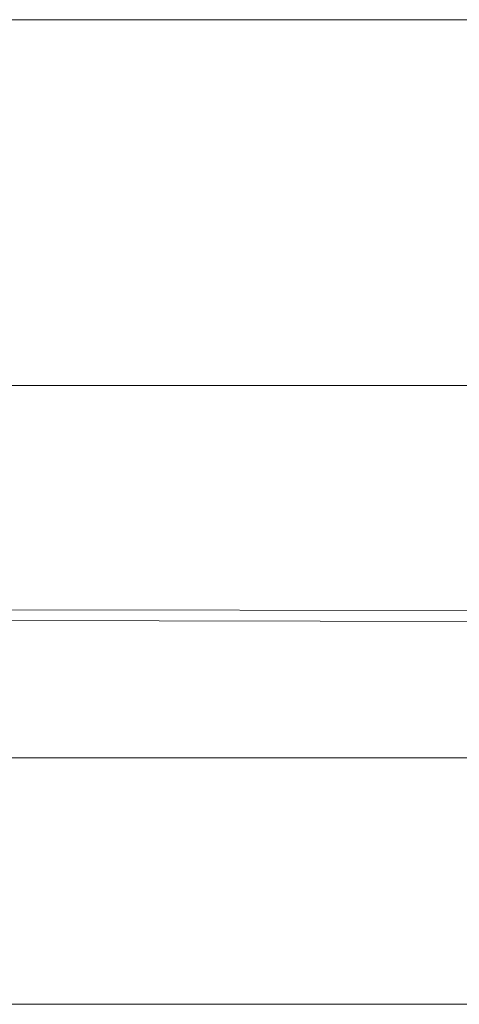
# Model space of a CAD drawing. Header units: millimetres. Extents: x -9409 to 0, y -5353 to 3057.
# Tile 178 of 256: x -4599 to -4353, y -3617 to -3066. Entities that reach past the tile are written whole.
import ezdxf

# ---------------------------------------------------------------- set-up
doc = ezdxf.new("R2010")
doc.units = ezdxf.units.MM
for name, color, linetype, lineweight in [('A-AREA-____-IDEN', 81, 'Continuous', 5), ('SQ_ISTN.Ściany', 140, 'Continuous', 35), ('Sq_Okna', 170, 'Continuous', 9)]:
    doc.layers.add(name, color=color, linetype=linetype, lineweight=lineweight)

# ---------------------------------------------------------------- blocks, each defined once
blk = doc.blocks.new('stan projektowany')
at = {"layer": 'Sq_Okna'}
for p, q in [((-15138.65, 6258.23), (-14528.43, 6257.23)), ((-15138.65, 6252.23), (-14528.43, 6251.23))]:
    blk.add_line(p, q, dxfattribs=at)

msp = doc.modelspace()

# ---------------------------------------------------------------- linework, layer by layer
at = {"layer": 'A-AREA-____-IDEN'}
for p, q in [((-3643.84, -3066.36), (-5135.07, -3066.36)), ((-3643.84, -3270.87), (-4859.21, -3270.87)), ((-3643.84, -3478.93), (-4845.85, -3478.93)), ((-3643.84, -3616.58), (-4845.85, -3616.58))]:
    msp.add_line(p, q, dxfattribs=at)

# ---------------------------------------------------------------- block references
at = {"layer": 'SQ_ISTN.Ściany'}
msp.add_blockref('stan projektowany', (10464.96, -9654.29), dxfattribs=at)

doc.saveas('drawing.dxf')
